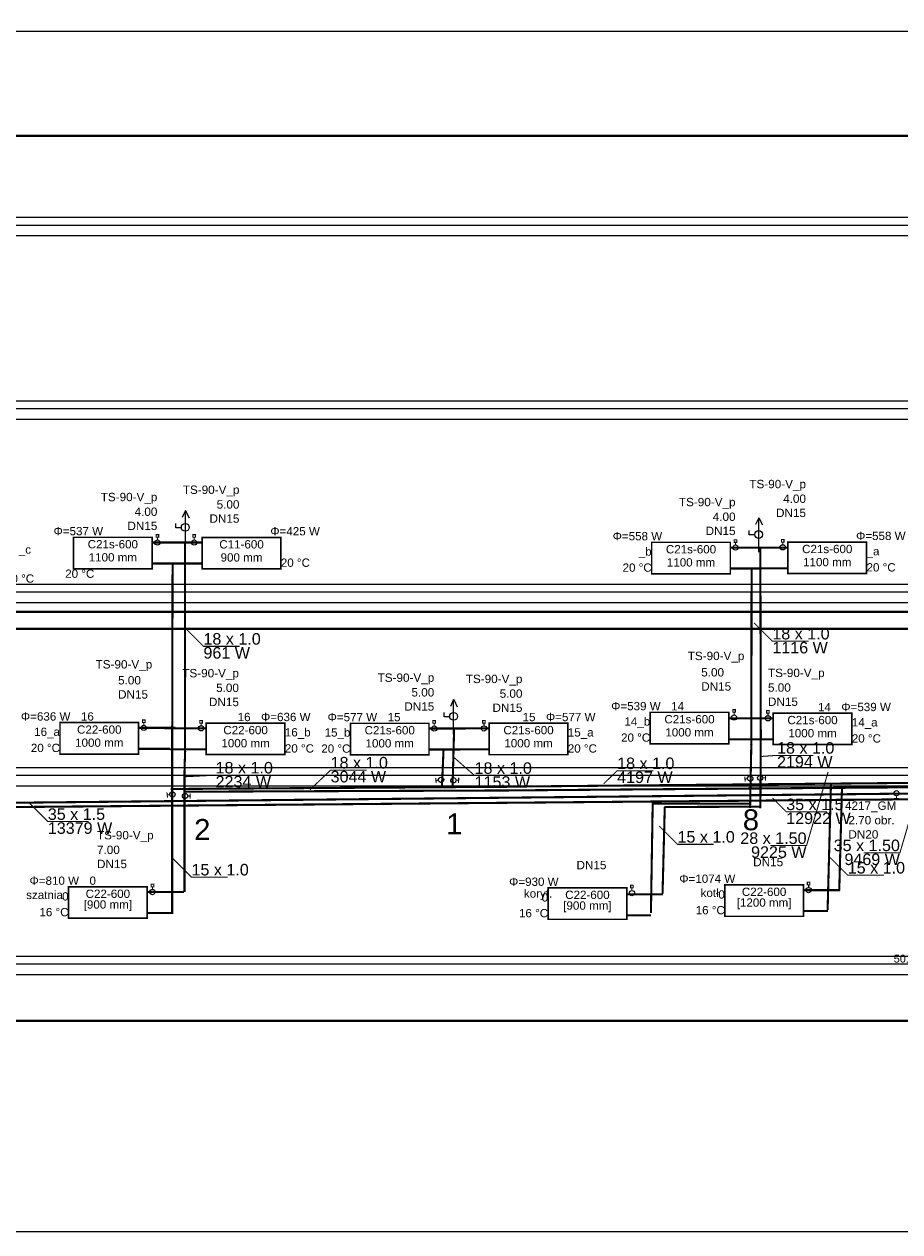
# Model space of a CAD drawing. Header units: millimetres. Extents: x -13457 to 4987, y 3495 to 5800.
# Tile 2 of 8: x -10438 to -8767, y 3495 to 5800. Entities that reach past the tile are written whole.
import ezdxf
from ezdxf.lldxf.tags import DXFTag

# ---------------------------------------------------------------- set-up
doc = ezdxf.new("R2010")
doc.units = ezdxf.units.MM
for name, color, linetype, true_color in [('IS_Armatura_Therm', 7, 'SOLID', 0x000000), ('IS_Grafika', 7, 'SOLID', 0x000000), ('IS_Grzejniki_Rozwinięcie', 7, 'SOLID', 0x000000), ('IS_Inne_Urzadzenia_Therm', 7, 'SOLID', 0x000000), ('IS_Konstrukcja', 7, 'SOLID', 0x000000), ('IS_Opisy_działek_Therm', 7, 'SOLID', 0x000000), ('IS_Powrót', 5, 'DASH', 0x0000ff), ('IS_Zasilanie', 1, 'SOLID', 0xff0000)]:
    doc.layers.add(name, color=color, linetype=linetype, true_color=true_color)
for name, color, linetype in [('IS_Text_Armatury_Therm', 7, 'Continuous'), ('IS_Text_Odbiornikow_Therm', 7, 'Continuous'), ('Opisy - Teksty', 7, 'Continuous')]:
    doc.layers.add(name, color=color, linetype=linetype)
doc.layers.add('kontury', color=118, linetype='Continuous', lineweight=0)
doc.styles.get("Standard").update_dxf_attribs({"font": 'arial.ttf'})
tags = doc.linetypes.add('DASH', pattern=[15, 10, -5]).pattern_tags.tags
tags[6:7] = [DXFTag(74, 4), DXFTag(75, 0), DXFTag(340, '0'), DXFTag(46, 0.0), DXFTag(50, 0.0), DXFTag(44, 0.0), DXFTag(45, 0.0)]
tags[4:5] = [DXFTag(74, 4), DXFTag(75, 0), DXFTag(340, '0'), DXFTag(46, 0.0), DXFTag(50, 0.0), DXFTag(44, 0.0), DXFTag(45, 0.0)]
tags = doc.linetypes.add('SOLID', pattern=[10, 10, 0]).pattern_tags.tags
tags[6:7] = [DXFTag(74, 4), DXFTag(75, 0), DXFTag(340, '0'), DXFTag(46, 0.0), DXFTag(50, 0.0), DXFTag(44, 0.0), DXFTag(45, 0.0)]
tags[4:5] = [DXFTag(74, 4), DXFTag(75, 0), DXFTag(340, '0'), DXFTag(46, 0.0), DXFTag(50, 0.0), DXFTag(44, 0.0), DXFTag(45, 0.0)]

msp = doc.modelspace()

# ---------------------------------------------------------------- hatches: boundary and pattern name
at = {"layer": 'IS_Opisy_działek_Therm'}
h = msp.add_hatch(color=1, dxfattribs=at)
edge = h.paths.add_edge_path()
edge.add_arc((-9032.1, 4439.7), 2.4, 90, 450)
h = msp.add_hatch(color=1, dxfattribs=at)
edge = h.paths.add_edge_path()
edge.add_arc((-10130.8, 4411.4), 2.4, 0, 360)
h = msp.add_hatch(color=5, dxfattribs=at)
edge = h.paths.add_edge_path()
edge.add_arc((-10155.4, 4362.9), 2.4, 0, 360)
at = {"layer": 'IS_Powrót'}
h = msp.add_hatch(color=256, dxfattribs=at)
edge = h.paths.add_edge_path()
edge.add_arc((-9050.2, 4424.6), 2.4, 90, 450)
h = msp.add_hatch(color=256, dxfattribs=at)
edge = h.paths.add_edge_path()
edge.add_arc((-10155.5, 4408.3), 2.4, 0, 360)
at = {"layer": 'IS_Zasilanie'}
h = msp.add_hatch(color=256, dxfattribs=at)
edge = h.paths.add_edge_path()
edge.add_arc((-10132, 4370.5), 2.4, 0, 360)

# ---------------------------------------------------------------- linework, layer by layer
for p, q in [((-10130.3, 4871.2), (-10136.5, 4858)), ((-10130.3, 4805.3), (-10130.3, 4871.2)), ((-10130.1, 4871), (-10123.3, 4857.3)), ((-10148.3, 4838.2), (-10148.3, 4846.8)), ((-9036.1, 4857.6), (-9042.2, 4844.4)), ((-9036.1, 4791.8), (-9036.1, 4857.6)), ((-9035.9, 4857.5), (-9029, 4843.8)), ((-10138.1, 4838.2), (-10148.3, 4838.2)), ((-9054, 4824.7), (-9054, 4833.3)), ((-9043.9, 4824.7), (-9054, 4824.7)), ((-9618.3, 4510.5), (-9624.5, 4497.3)), ((-9618.3, 4444.7), (-9618.3, 4510.5)), ((-9618.1, 4510.4), (-9611.3, 4496.7)), ((-9636.3, 4477.6), (-9636.3, 4486.2)), ((-9626.1, 4477.6), (-9636.3, 4477.6))]:
    msp.add_line(p, q)
for centre in [(-10130.5, 4839.2), (-9036.2, 4825.6), (-9618.4, 4478.5)]:
    msp.add_circle(centre, 7.45)
at = {"layer": 'IS_Armatura_Therm', "color": 1, "ltscale": 10, "true_color": 0xff0000, "const_width": 2}
for points in [[(-10181.2, 4820.3), (-10181.2, 4825.3), (-10186.2, 4825.3), (-10186.2, 4820.3), (-10181.2, 4820.3)], [(-10183.7, 4815.3), (-10183.7, 4820.3)], [(-10111.1, 4820.3), (-10111.1, 4825.3), (-10116.1, 4825.3), (-10116.1, 4820.3), (-10111.1, 4820.3)], [(-10113.6, 4815.3), (-10113.6, 4820.3)], [(-9077.8, 4810.7), (-9077.8, 4815.7), (-9082.8, 4815.7), (-9082.8, 4810.7), (-9077.8, 4810.7)], [(-9080.3, 4805.7), (-9080.3, 4810.7)], [(-8987.8, 4811.2), (-8987.8, 4816.2), (-8992.8, 4816.2), (-8992.8, 4811.2), (-8987.8, 4811.2)], [(-8990.3, 4806.2), (-8990.3, 4811.2)], [(-10207.1, 4466.6), (-10207.1, 4471.6), (-10212.1, 4471.6), (-10212.1, 4466.6), (-10207.1, 4466.6)], [(-10097.9, 4465.6), (-10097.9, 4470.6), (-10102.9, 4470.6), (-10102.9, 4465.6), (-10097.9, 4465.6)], [(-9080.7, 4486.3), (-9080.7, 4491.3), (-9085.7, 4491.3), (-9085.7, 4486.3), (-9080.7, 4486.3)], [(-9083.2, 4481.3), (-9083.2, 4486.3)], [(-9015.9, 4484.7), (-9015.9, 4489.7), (-9020.9, 4489.7), (-9020.9, 4484.7), (-9015.9, 4484.7)], [(-9018.4, 4479.7), (-9018.4, 4484.7)], [(-10209.6, 4461.6), (-10209.6, 4466.6)], [(-10100.4, 4460.6), (-10100.4, 4465.6)], [(-9652.8, 4465.3), (-9652.8, 4470.3), (-9657.8, 4470.3), (-9657.8, 4465.3), (-9652.8, 4465.3)], [(-9655.3, 4460.3), (-9655.3, 4465.3)], [(-9557.9, 4465.5), (-9557.9, 4470.5), (-9562.9, 4470.5), (-9562.9, 4465.5), (-9557.9, 4465.5)], [(-9560.4, 4460.5), (-9560.4, 4465.5)], [(-10190.7, 4153.2), (-10190.7, 4158.2), (-10195.7, 4158.2), (-10195.7, 4153.2), (-10190.7, 4153.2)], [(-10193.2, 4148.2), (-10193.2, 4153.2)], [(-9275.5, 4151.2), (-9275.5, 4156.2), (-9280.5, 4156.2), (-9280.5, 4151.2), (-9275.5, 4151.2)], [(-9278, 4146.2), (-9278, 4151.2)], [(-8938.3, 4156.9), (-8938.3, 4161.9), (-8943.3, 4161.9), (-8943.3, 4156.9), (-8938.3, 4156.9)], [(-8940.8, 4151.9), (-8940.8, 4156.9)]]:
    msp.add_lwpolyline(points, dxfattribs=at)
at = {"layer": 'IS_Armatura_Therm', "ltscale": 10, "const_width": 2}
for points in [[(-9652.7, 4361.1), (-9651.6, 4351.2)], [(-9647.2, 4356.7), (-9652.2, 4356.1)], [(-9613.7, 4356.5), (-9608.7, 4356.5)], [(-9608.8, 4351.5), (-9608.7, 4361.5)], [(-9062.9, 4363.7), (-9061.8, 4353.8)], [(-9057.4, 4359.3), (-9062.4, 4358.8)], [(-9028.3, 4361), (-9023.3, 4361)], [(-9023.4, 4356), (-9023.3, 4366)], [(-10165.5, 4333.4), (-10164.4, 4323.4)], [(-10160, 4329), (-10165, 4328.4)], [(-10126, 4326.5), (-10121, 4326.5)], [(-10121, 4321.5), (-10120.9, 4331.5)], [(-8778.1, 4321.8), (-8768.1, 4321.9)], [(-8773.1, 4326.8), (-8773.1, 4321.8)]]:
    msp.add_lwpolyline(points, dxfattribs=at)
at = {"layer": 'IS_Armatura_Therm', "color": 1, "lineweight": 20, "ltscale": 10, "true_color": 0xff0000}
for centre in [(-10183.7, 4810.3), (-10113.6, 4810.3), (-9080.3, 4800.7), (-8990.3, 4801.2), (-9083.2, 4476.3), (-9018.4, 4474.7), (-10209.6, 4456.6), (-10100.4, 4455.6), (-9655.3, 4455.3), (-9560.4, 4455.5), (-8940.8, 4146.9), (-10193.2, 4143.2), (-9278, 4141.2)]:
    msp.add_ellipse(centre, major_axis=(5, 0), ratio=1, dxfattribs=at)
at = {"layer": 'IS_Armatura_Therm', "lineweight": 20, "ltscale": 10}
for centre, major_axis in [((-9642.2, 4357.3), (0.51, -4.97)), ((-9618.7, 4356.6), (0.1, 5)), ((-9052.4, 4359.9), (0.51, -4.97)), ((-9033.3, 4361.1), (0.1, 5)), ((-10155, 4329.5), (0.51, -4.97)), ((-8773.2, 4331.8), (5, 0)), ((-10131, 4326.6), (0.1, 5))]:
    msp.add_ellipse(centre, major_axis=major_axis, ratio=1, dxfattribs=at)
at = {"layer": 'IS_Grzejniki_Rozwinięcie', "ltscale": 10, "const_width": 3}
for points in [[(-10343.7, 4760.3), (-10343.7, 4820.3), (-10193.7, 4820.3), (-10193.7, 4760.3), (-10343.7, 4760.3)], [(-10098.1, 4760.1), (-10098.1, 4820.1), (-9948.1, 4820.1), (-9948.1, 4760.1), (-10098.1, 4760.1)], [(-9240.3, 4750.7), (-9240.3, 4810.7), (-9090.3, 4810.7), (-9090.3, 4750.7), (-9240.3, 4750.7)], [(-8980.3, 4751.2), (-8980.3, 4811.2), (-8830.3, 4811.2), (-8830.3, 4751.2), (-8980.3, 4751.2)], [(-9243.2, 4426.3), (-9243.2, 4486.3), (-9093.2, 4486.3), (-9093.2, 4426.3), (-9243.2, 4426.3)], [(-9008.4, 4424.7), (-9008.4, 4484.7), (-8858.4, 4484.7), (-8858.4, 4424.7), (-9008.4, 4424.7)], [(-10369.6, 4406.6), (-10369.6, 4466.6), (-10219.6, 4466.6), (-10219.6, 4406.6), (-10369.6, 4406.6)], [(-10090.4, 4405.6), (-10090.4, 4465.6), (-9940.4, 4465.6), (-9940.4, 4405.6), (-10090.4, 4405.6)], [(-9815.3, 4405.3), (-9815.3, 4465.3), (-9665.3, 4465.3), (-9665.3, 4405.3), (-9815.3, 4405.3)], [(-9550.4, 4405.5), (-9550.4, 4465.5), (-9400.4, 4465.5), (-9400.4, 4405.5), (-9550.4, 4405.5)], [(-10353.2, 4093.2), (-10353.2, 4153.2), (-10203.2, 4153.2), (-10203.2, 4093.2), (-10353.2, 4093.2)], [(-9438, 4091.2), (-9438, 4151.2), (-9288, 4151.2), (-9288, 4091.2), (-9438, 4091.2)], [(-9100.8, 4096.9), (-9100.8, 4156.9), (-8950.8, 4156.9), (-8950.8, 4096.9), (-9100.8, 4096.9)]]:
    msp.add_lwpolyline(points, dxfattribs=at)
at = {"layer": 'IS_Konstrukcja', "ltscale": 10}
for points in [[(-13247.3, 5431), (4655.9, 5431)], [(-13289.8, 5416), (4655.9, 5416)], [(-13289.8, 5396), (4655.9, 5396)], [(-13247.3, 5081), (4655.9, 5081)], [(-13289.8, 5066), (4655.9, 5066)], [(-13289.8, 5046), (4655.9, 5046)], [(-13247.3, 4731), (4655.9, 4731)], [(-13289.8, 4716), (4655.9, 4716)], [(-13289.8, 4696), (4655.9, 4696)], [(-13247.3, 4381), (4655.9, 4381)], [(-13289.8, 4366), (4655.9, 4366)], [(-13289.8, 4346), (4655.9, 4346)], [(-13247.3, 4021), (-7848.3, 4021)], [(-13289.8, 4006), (-7870.6, 4006)], [(-13289.8, 3986), (-7868.5, 3986)]]:
    msp.add_lwpolyline(points, dxfattribs=at)
at = {"layer": 'IS_Opisy_działek_Therm', "ltscale": 10, "const_width": 2}
for points in [[(-9045.1, 4657.1), (-9010.1, 4622.1), (-8940.9, 4622.1)], [(-10130.8, 4647.2), (-10095.8, 4612.2), (-10026.6, 4612.2)], [(-9619.6, 4401.8), (-9578.3, 4365.6), (-9509.2, 4365.6)], [(-9030.8, 4402), (-9001.1, 4404.1), (-8931.9, 4404.1)], [(-10131.2, 4363.3), (-10072.6, 4366.3), (-10003.5, 4366.3)], [(-9892.7, 4338.3), (-9853.1, 4375.9), (-9784, 4375.9)], [(-9332.1, 4349.7), (-9306.3, 4374.8), (-9237.1, 4374.8)], [(-8903.7, 4372.4), (-8944.8, 4232), (-9014, 4232)], [(-8725.4, 4358.6), (-8766.6, 4218.1), (-8835.7, 4218.1)], [(-10427.8, 4312.8), (-10392.8, 4277.8), (-10314.7, 4277.8)], [(-9009.9, 4322.7), (-8983.6, 4296.4), (-8905.5, 4296.4)], [(-9226.1, 4269.3), (-9191.1, 4234.3), (-9121.9, 4234.3)], [(-10153.6, 4206.7), (-10118.6, 4171.7), (-10049.5, 4171.7)], [(-8901.2, 4210.4), (-8866.2, 4175.4), (-8797.1, 4175.4)]]:
    msp.add_lwpolyline(points, dxfattribs=at)
at = {"layer": 'IS_Powrót', "ltscale": 10, "const_width": 4}
for points in [[(-10193.7, 4770.3), (-10098.1, 4770.3)], [(-10155.5, 4408.3), (-10154.7, 4770.3)], [(-9090.3, 4760.7), (-9030.3, 4760.7)], [(-8980.3, 4761.2), (-9050.3, 4761.2)], [(-9050.2, 4424.6), (-9049.7, 4759.8)], [(-9093.5, 4434.7), (-9048.4, 4434.7)], [(-9008.4, 4434.7), (-9055.8, 4434.7)], [(-9052.6, 4303.8), (-9050.2, 4424.6)], [(-10219.6, 4416.6), (-10159.6, 4416.6)], [(-10090.4, 4415.6), (-10160.4, 4415.6)], [(-10155.4, 4362.9), (-10155.5, 4408.3)], [(-9665.3, 4415.3), (-9605.3, 4415.3)], [(-9640.6, 4345.4), (-9637.6, 4414.9)], [(-9550.4, 4415.5), (-9620.4, 4415.5)], [(-10155.4, 4362.9), (-10155.4, 4101.2)], [(-9507.1, 4344.2), (-10158.2, 4339.9)], [(-8510.5, 4353.7), (-9509.9, 4344.5)], [(-8898.2, 4350.4), (-8904.6, 4108.8)], [(-8496.9, 4322.4), (-11191.5, 4299.1)], [(-9238.4, 4314.7), (-9241.8, 4103.1)], [(-9237.3, 4312.1), (-9053.4, 4312)], [(-10203.2, 4103.2), (-10156.2, 4103.2)], [(-8950.8, 4106.9), (-8903.8, 4106.9)], [(-9288.8, 4098.8), (-9241.8, 4098.8)]]:
    msp.add_lwpolyline(points, dxfattribs=at)
at = {"layer": 'IS_Zasilanie', "ltscale": 10, "const_width": 4}
for points in [[(-10193.7, 4810.3), (-10098.1, 4810.3)], [(-10130.8, 4411.4), (-10130.8, 4812.3)], [(-9090.3, 4800.7), (-8979.2, 4800.7)], [(-9032.1, 4439.7), (-9033, 4801)], [(-9008.4, 4474.7), (-9092.2, 4474.7)], [(-10219.6, 4456.6), (-10149.6, 4456.6)], [(-10090.4, 4455.6), (-10170.4, 4455.6)], [(-9665.3, 4455.3), (-9595.3, 4455.3)], [(-9550.4, 4455.5), (-9630.4, 4455.5)], [(-9620.4, 4343), (-9617.4, 4454.4)], [(-9032.9, 4303), (-9032.1, 4439.7)], [(-10132, 4370.5), (-10130.8, 4411.4)], [(-10132, 4370.5), (-10132, 4143.6)], [(-8520.6, 4333.5), (-11038.3, 4307.7)], [(-9494.1, 4337.2), (-10133.4, 4334.7)], [(-8541.6, 4344.8), (-9497.9, 4337.3)], [(-8877.2, 4340.3), (-8882.4, 4145.7)], [(-9215.4, 4305.5), (-9219.6, 4140)], [(-9216, 4305.5), (-9031.3, 4306.3)], [(-8950.8, 4146.9), (-8880.8, 4146.9)], [(-10203.2, 4143.2), (-10133.2, 4143.2)], [(-9288.8, 4138.8), (-9218.8, 4138.8)]]:
    msp.add_lwpolyline(points, dxfattribs=at)
at = {"layer": 'kontury', "lineweight": 40}
for points in [[(-13317.8, 5604.6), (-13314.8, 4678.2), (-6479.4, 4678.2), (-6479.4, 4190.1)], [(-6493.5, 4185.4), (-4310.2, 4185.4), (-4307, 4696.8), (-2116.8, 4696.8), (-2120, 4185.2), (4839.1, 4185.2), (4845.8, 5586.3), (-13310.9, 5586.3)]]:
    msp.add_lwpolyline(points, dxfattribs=at)
at = {"layer": 'kontury', "color": 1, "lineweight": 40}
for points in [[(-13324.3, 4672.1), (-13324.3, 3897.5), (-6779.5, 3897.5), (-6779.5, 4132.9), (-6518.3, 4132.9), (-6518.3, 4674.1)], [(-13330.9, 4645.6), (-6505, 4645.6)]]:
    msp.add_lwpolyline(points, dxfattribs=at)
at = {"layer": 'Opisy - Teksty', "lineweight": 5}
msp.add_lwpolyline([(-13457.1, 5786.4), (4987.1, 5786.4), (4987.1, 3494.7), (-13457.1, 3494.7), (-13457.1, 5799.6)], dxfattribs=at)

# ---------------------------------------------------------------- texts
at = {"layer": 'IS_Grafika', "char_height": 40, "attachment_point": 2}
for s, insert in [('\\fArial|b0|i0;1', (-9617.2, 4293.3)), ('\\fArial|b0|i0;8', (-9050.9, 4301.2)), ('\\fArial|b0|i0;2', (-10098, 4282.6))]:
    msp.add_mtext(s, dxfattribs=dict(at, insert=insert))
at = {"layer": 'IS_Inne_Urzadzenia_Therm', "ltscale": 10, "insert": (-8723.8, 4023.6), "char_height": 15, "attachment_point": 2}
msp.add_mtext('\\fArial|b0|i0;5010.3 kg/h', dxfattribs=at)
at = {"layer": 'IS_Opisy_działek_Therm', "ltscale": 10, "char_height": 22}
for s, insert, attachment_point in [('\\fArial|b0|i0;18 x 1.0', (-10095.8, 4615.1), 7), ('\\fArial|b0|i0;18 x 1.0', (-9010.1, 4625), 7), ('\\fArial|b0|i0;961 W', (-10095.8, 4610.8), 1), ('\\fArial|b0|i0;1116 W', (-9010.1, 4620.7), 1), ('\\fArial|b0|i0;18 x 1.0', (-9001.1, 4407), 7), ('\\fArial|b0|i0;2194 W', (-9001.1, 4402.7), 1), ('\\fArial|b0|i0;18 x 1.0', (-10072.6, 4369.2), 7), ('\\fArial|b0|i0;18 x 1.0', (-9853.1, 4378.8), 7), ('\\fArial|b0|i0;18 x 1.0', (-9578.3, 4368.5), 7), ('\\fArial|b0|i0;18 x 1.0', (-9306.3, 4377.6), 7), ('\\fArial|b0|i0;2234 W', (-10072.6, 4364.9), 1), ('\\fArial|b0|i0;3044 W', (-9853.1, 4374.5), 1), ('\\fArial|b0|i0;1153 W', (-9578.3, 4364.2), 1), ('\\fArial|b0|i0;4197 W', (-9306.3, 4373.3), 1), ('35 x 1.5', (-8983.6, 4299.3), 7), ('35 x 1.5', (-10392.8, 4280.6), 7), ('\\fArial|b0|i0;12922 W', (-8983.6, 4295), 1), ('13379 W', (-10392.8, 4276.3), 1), ('28 x 1.50', (-8944.8, 4234.8), 9), ('\\fArial|b0|i0;15 x 1.0', (-9191.1, 4237.2), 7), ('35 x 1.50', (-8766.6, 4221), 9), ('9225 W', (-8944.8, 4230.5), 3), ('\\fArial|b0|i0;15 x 1.0', (-10118.6, 4174.6), 7), ('9469 W', (-8766.6, 4216.7), 3), ('\\fArial|b0|i0;15 x 1.0', (-8866.2, 4178.3), 7)]:
    msp.add_mtext(s, dxfattribs=dict(at, insert=insert, attachment_point=attachment_point))
at = {"layer": 'IS_Text_Armatury_Therm', "color": 18, "linetype": 'SOLID', "ltscale": 10, "true_color": 0x000000, "char_height": 16}
for s, insert, attachment_point in [('\\fArial|b0|i0;TS-90-V_p', (-10027.1, 4898.2), 9), ('\\fArial|b0|i0;TS-90-V_p', (-8945.9, 4909.1), 9), ('\\fArial|b0|i0;TS-90-V_p', (-10183.7, 4884.3), 9), ('\\fArial|b0|i0;5.00', (-10027.1, 4874.8), 9), ('\\fArial|b0|i0;TS-90-V_p', (-9080.3, 4874.7), 9), ('\\fArial|b0|i0;4.00', (-8945.9, 4885.7), 9), ('\\fArial|b0|i0;4.00', (-10183.7, 4860.9), 9), ('\\fArial|b0|i0;DN15  ', (-10027.1, 4847.8), 9), ('\\fArial|b0|i0;4.00', (-9080.3, 4851.3), 9), ('\\fArial|b0|i0;DN15  ', (-8945.9, 4858.7), 9), ('\\fArial|b0|i0;DN15  ', (-10183.7, 4833.9), 9), ('\\fArial|b0|i0;DN15  ', (-9080.3, 4824.3), 9), ('\\fArial|b0|i0;TS-90-V_p', (-9171.5, 4581.1), 7), ('\\fArial|b0|i0;TS-90-V_p', (-10301.6, 4565), 7), ('\\fArial|b0|i0;TS-90-V_p', (-10028.1, 4548.2), 9), ('\\fArial|b0|i0;5.00', (-9145.8, 4554.4), 7), ('\\fArial|b0|i0;TS-90-V_p', (-9018.4, 4548.7), 7), ('\\fArial|b0|i0;5.00', (-10258.7, 4539.2), 7), ('\\fArial|b0|i0;5.00', (-10028.1, 4524.8), 9), ('\\fArial|b0|i0;TS-90-V_p', (-9655.3, 4539.6), 9), ('\\fArial|b0|i0;TS-90-V_p', (-9487, 4537.2), 9), ('\\fArial|b0|i0;DN15  ', (-9145.8, 4527.4), 7), ('\\fArial|b0|i0;5.00', (-9018.4, 4525.3), 7), ('\\fArial|b0|i0;DN15  ', (-10258.7, 4512.2), 7), ('\\fArial|b0|i0;5.00', (-9655.3, 4516.2), 9), ('\\fArial|b0|i0;5.00', (-9487, 4513.8), 9), ('\\fArial|b0|i0;DN15  ', (-10028.1, 4497.8), 9), ('\\fArial|b0|i0;DN15  ', (-9655.3, 4489.2), 9), ('\\fArial|b0|i0;DN15  ', (-9487, 4486.8), 9), ('\\fArial|b0|i0;DN15  ', (-9018.4, 4498.3), 7), ('\\fArial|b0|i0;4217_GM', (-8871.4, 4295.5), 7), ('\\fArial|b0|i0;2.70 obr.', (-8864.9, 4272.1), 7), ('\\fArial|b0|i0;TS-90-V_p', (-10298.9, 4239), 7), ('\\fArial|b0|i0;DN20  ', (-8864.9, 4245.1), 7), ('\\fArial|b0|i0;7.00', (-10298.9, 4215.6), 7), ('\\fArial|b0|i0;DN15  ', (-10298.9, 4188.6), 7), ('\\fArial|b0|i0;DN15  ', (-9383.8, 4186.5), 7), ('\\fArial|b0|i0;DN15  ', (-9046.6, 4192.2), 7)]:
    msp.add_mtext(s, dxfattribs=dict(at, insert=insert, attachment_point=attachment_point))
at = {"layer": 'IS_Text_Odbiornikow_Therm', "color": 18, "linetype": 'SOLID', "ltscale": 10, "true_color": 0x000000, "char_height": 15.84}
for s, insert, attachment_point in [('\\fArial|b0|i0;Φ=537 W', (-10287.3, 4823.9), 9), ('\\fArial|b0|i0;Φ=425 W', (-9968.1, 4823.7), 7), ('\\fArial|b0|i0;Φ=558 W', (-9220.3, 4814.3), 9), ('\\fArial|b0|i0;Φ=558 W', (-8850.3, 4814.8), 7), ('\\fArial|b0|i0;_c', (-10448.2, 4784.4), 7), ('\\fArial|b0|i0;C21s-600', (-10268.7, 4798.9), 8), ('\\fArial|b0|i0;C11-600', (-10023.1, 4798.7), 8), ('\\fArial|b0|i0;_b', (-9240.3, 4780.7), 9), ('\\fArial|b0|i0;C21s-600', (-9165.3, 4789.3), 8), ('\\fArial|b0|i0;C21s-600', (-8905.3, 4789.8), 8), ('\\fArial|b0|i0;1100 mm', (-10268.7, 4773.9), 8), ('\\fArial|b0|i0;900 mm', (-10023.1, 4773.7), 8), ('\\fArial|b0|i0;20 °C', (-9948.1, 4763.7), 7), ('\\fArial|b0|i0;1100 mm', (-9165.3, 4764.3), 8), ('\\fArial|b0|i0;1100 mm', (-8905.3, 4764.8), 8), ('\\fArial|b0|i0;_a', (-8830.3, 4781.2), 7), ('\\fArial|b0|i0;20 °C', (-8830.3, 4754.8), 7), ('\\fArial|b0|i0;20 °C', (-10474.5, 4733.4), 7), ('\\fArial|b0|i0;20 °C', (-10304, 4742.7), 9), ('\\fArial|b0|i0;20 °C', (-9240.3, 4754.3), 9), ('\\fArial|b0|i0;Φ=539 W', (-9223.2, 4489.9), 9), ('\\fArial|b0|i0;14', (-9203.2, 4489.9), 7), ('\\fArial|b0|i0;14', (-8898.4, 4488.3), 9), ('\\fArial|b0|i0;Φ=539 W', (-8878.4, 4488.3), 7), ('\\fArial|b0|i0;Φ=636 W', (-10349.6, 4470.2), 9), ('\\fArial|b0|i0;16', (-10329.6, 4470.2), 7), ('\\fArial|b0|i0;16', (-10005.9, 4469.2), 9), ('\\fArial|b0|i0;Φ=636 W', (-9985.9, 4469.2), 7), ('\\fArial|b0|i0;Φ=577 W', (-9764.3, 4468.9), 9), ('\\fArial|b0|i0;15', (-9744.3, 4468.9), 7), ('\\fArial|b0|i0;15', (-9462.1, 4469.1), 9), ('\\fArial|b0|i0;Φ=577 W', (-9442.1, 4469.1), 7), ('\\fArial|b0|i0;14_b', (-9243.2, 4456.3), 9), ('\\fArial|b0|i0;C21s-600', (-9168.2, 4464.9), 8), ('\\fArial|b0|i0;C21s-600', (-8933.4, 4463.3), 8), ('\\fArial|b0|i0;16_a', (-10369.6, 4436.6), 9), ('\\fArial|b0|i0;C22-600', (-10294.6, 4445.2), 8), ('\\fArial|b0|i0;C22-600', (-10015.4, 4444.2), 8), ('\\fArial|b0|i0;16_b', (-9940.4, 4435.6), 7), ('\\fArial|b0|i0;15_b', (-9815.3, 4435.3), 9), ('\\fArial|b0|i0;C21s-600', (-9740.3, 4443.9), 8), ('\\fArial|b0|i0;C21s-600', (-9475.4, 4444.1), 8), ('\\fArial|b0|i0;15_a', (-9400.4, 4435.5), 7), ('\\fArial|b0|i0;1000 mm', (-9168.2, 4439.9), 8), ('\\fArial|b0|i0;1000 mm', (-8933.4, 4438.3), 8), ('\\fArial|b0|i0;14_a', (-8858.4, 4454.7), 7), ('\\fArial|b0|i0;20 °C', (-10369.6, 4410.2), 9), ('\\fArial|b0|i0;1000 mm', (-10294.6, 4420.2), 8), ('\\fArial|b0|i0;1000 mm', (-10015.4, 4419.2), 8), ('\\fArial|b0|i0;20 °C', (-9940.4, 4409.2), 7), ('\\fArial|b0|i0;1000 mm', (-9740.3, 4418.9), 8), ('\\fArial|b0|i0;1000 mm', (-9475.4, 4419.1), 8), ('\\fArial|b0|i0;20 °C', (-9400.4, 4409.1), 7), ('\\fArial|b0|i0;20 °C', (-9243.2, 4429.9), 9), ('\\fArial|b0|i0;20 °C', (-8858.4, 4428.3), 7), ('\\fArial|b0|i0;20 °C', (-9815.3, 4408.9), 9), ('\\fArial|b0|i0;Φ=810 W', (-10333.2, 4156.8), 9), ('\\fArial|b0|i0;0', (-10313.2, 4156.8), 7), ('Φ=930 W', (-9418, 4154.8), 9), ('Φ=1074 W', (-9080.8, 4160.5), 9), ('szatnia', (-10434.1, 4129.6), 7), ('koryt.', (-9484.2, 4127.8), 7), ('C22-600', (-9363, 4129.8), 8), ('kotł', (-9147, 4133.5), 7), ('\\fArial|b0|i0;C22-600', (-9025.8, 4135.5), 8), ('\\fArial|b0|i0;0', (-10353.2, 4126.8), 9), ('[900 mm]', (-10278.2, 4106.8), 8), ('\\fArial|b0|i0;C22-600', (-10278.2, 4131.8), 8), ('\\fArial|b0|i0;0', (-9438, 4124.8), 9), ('[900 mm]', (-9363, 4104.8), 8), ('\\fArial|b0|i0;0', (-9100.8, 4130.5), 9), ('[1200 mm]', (-9025.8, 4110.5), 8), ('\\fArial|b0|i0;16 °C', (-10353.2, 4096.8), 9), ('\\fArial|b0|i0;16 °C', (-9438, 4094.8), 9), ('\\fArial|b0|i0;16 °C', (-9100.8, 4100.5), 9)]:
    msp.add_mtext(s, dxfattribs=dict(at, insert=insert, attachment_point=attachment_point))

doc.saveas('drawing.dxf')
